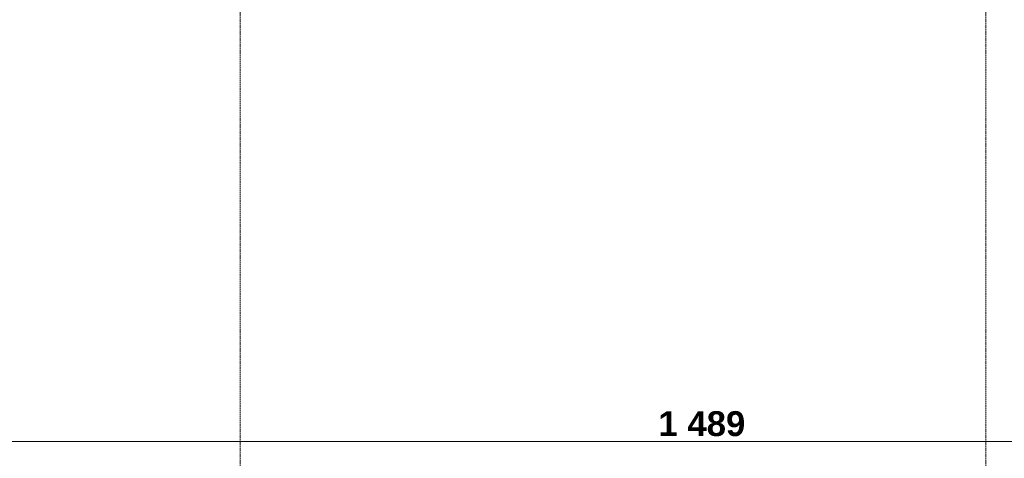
# Model space of a CAD drawing. Extents: x -7314 to 11761, y 144 to 9383.
# Tile 182 of 193: x 5252 to 6044, y 8239 to 8592. Entities that reach past the tile are written whole.
import ezdxf
from ezdxf.xclip import XClip

# ---------------------------------------------------------------- set-up
doc = ezdxf.new("R2010")
doc.units = 0
doc.header["$MEASUREMENT"] = 0
doc.header["$XCLIPFRAME"] = 0
doc.linetypes.add('Krawędzie ukryte', pattern=[68, 48, -20])
doc.layers.add('FORMA - Arch 01 - 410-K Osie', color=7, linetype='Continuous')
doc.layers.add('FORMA - Arch 04 - Wymiary ogólne', color=7, linetype='Continuous')
doc.styles.add('STYL_AUTOMATYCZNY_9', font='arial.ttf')

# ---------------------------------------------------------------- blocks, each defined once
blk = doc.blocks.new('Rysunek_1_1', base_point=(4185.3, -5972.4))
at = {"layer": 'FORMA - Arch 01 - 410-K Osie', "color": 7, "linetype": 'Krawędzie ukryte', "lineweight": 13, "ltscale": 0.025}
for p, q in [((5429.04, 5890.7), (5429.04, 8978.35)), ((6029.04, 5890.7), (6029.04, 8978.35))]:
    blk.add_line(p, q, dxfattribs=at)
at = {"layer": 'FORMA - Arch 04 - Wymiary ogólne', "color": 154, "linetype": 'Continuous', "lineweight": 13, "ltscale": 0.025}
blk.add_line((6544.23, 8253.04), (5055.71, 8253.04), dxfattribs=at)
at = {"layer": 'FORMA - Arch 04 - Wymiary ogólne', "color": 154, "linetype": 'Continuous', "lineweight": 13, "insert": (5765.65, 8257.04), "char_height": 20, "width": 68.6384, "attachment_point": 7, "style": 'STYL_AUTOMATYCZNY_9'}
blk.add_mtext('\\A1;{\\pql;\\fArial|b1|i0|c238|p0;\\W1.000000;1\xa0489}', dxfattribs=at)

msp = doc.modelspace()

# ---------------------------------------------------------------- block references
at = {"lineweight": 20}
ref = msp.add_blockref('Rysunek_1_1', (4185.29965, -5972.39804), dxfattribs=at)
XClip(ref).set_block_clipping_path([(254.0251470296, 246.5573808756), (9689.7973583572, 9358.9497337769)])

doc.saveas('drawing.dxf')
